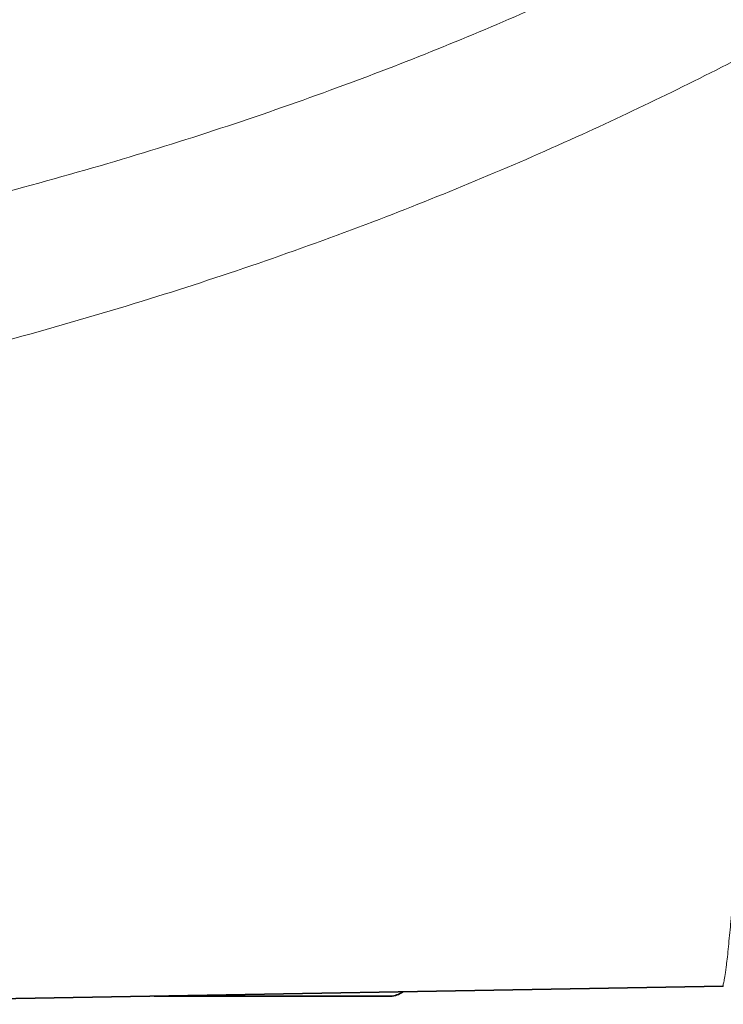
# Model space of a CAD drawing. Header units: millimetres. Extents: x 5 to 415, y 5 to 292.
# Tile 6 of 199: x 43.19 to 46.84, y 138.72 to 143.83. Entities that reach past the tile are written whole.
import ezdxf

# ---------------------------------------------------------------- set-up
doc = ezdxf.new("R2010")
doc.units = ezdxf.units.MM
doc.layers.add('Sichtbar (ISO)', color=7, linetype='Continuous', lineweight=35)
doc.layers.add('Sichtbar schmal (ISO)', color=7, linetype='Continuous', lineweight=18)

msp = doc.modelspace()

# ---------------------------------------------------------------- linework, layer by layer
at = {"layer": 'Sichtbar (ISO)'}
for p, q in [((43.71903683, 143.10228482), (43.71899247, 143.10228482)), ((46.83488269, 138.81421757), (41.43844137, 138.72002234)), ((43.88484905, 138.76272454), (45.11034042, 138.76272454))]:
    msp.add_line(p, q, dxfattribs=at)
msp.add_arc((45.11034042, 138.86272454), 0.1, 270, 309.18952308, dxfattribs=at)
at = {"layer": 'Sichtbar schmal (ISO)'}
for points, knots in [([(50.48228584, 146.91617137), (50.44007559, 146.87936162), (50.39785293, 146.84275975), (50.35561364, 146.80637566), (50.24122333, 146.70784211), (50.12670994, 146.61090651), (50.01205447, 146.51571661), (49.88474848, 146.41002391), (49.75726747, 146.30648371), (49.62965479, 146.20524411), (49.48674005, 146.09186484), (49.34366044, 145.9813714), (49.20055749, 145.87389652), (49.03732192, 145.7513014), (48.87405593, 145.63263507), (48.71102777, 145.51803678), (48.52033474, 145.38399188), (48.32997356, 145.25550844), (48.14078928, 145.13227268), (48.06368264, 145.08204496), (47.98677077, 145.03268896), (47.91008189, 144.98421301), (47.76450347, 144.89219114), (47.61953024, 144.80363241), (47.47462006, 144.7181798), (47.21830894, 144.56703475), (46.96221864, 144.42557322), (46.70342655, 144.2918522), (46.41219217, 144.14136785), (46.11754597, 144.00066161), (45.81498039, 143.86760808), (45.65303544, 143.79639262), (45.48881135, 143.7273866), (45.32158581, 143.66034757), (45.14981056, 143.59148461), (44.97497692, 143.52447885), (44.79727775, 143.45955617), (44.42483462, 143.32348347), (44.03978465, 143.19659542), (43.64429649, 143.08011095), (43.22418276, 142.95637343), (42.79229, 142.84437473), (42.35155115, 142.74527991)], [0.00000000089, 0.00000000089, 0.00000000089, 0.00000000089, 0.01646228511, 0.01646228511, 0.01646228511, 0.06104460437, 0.06104460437, 0.06104460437, 0.11054591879, 0.11054591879, 0.11054591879, 0.16598294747, 0.16598294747, 0.16598294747, 0.22921920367, 0.22921920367, 0.22921920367, 0.30318626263, 0.30318626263, 0.30318626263, 0.33333333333, 0.33333333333, 0.33333333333, 0.39056149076, 0.39056149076, 0.39056149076, 0.49178429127, 0.49178429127, 0.49178429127, 0.60569642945, 0.60569642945, 0.60569642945, 0.66666666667, 0.66666666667, 0.66666666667, 0.72929571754, 0.72929571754, 0.72929571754, 0.86056115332, 0.86056115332, 0.86056115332, 1, 1, 1, 1]), ([(42.48605845, 142.00153427), (42.93514906, 142.10852086), (43.78753472, 142.34024766), (44.98492287, 142.7511897), (46.04331867, 143.19160418), (46.74216602, 143.53235465), (47.09189633, 143.71704283), (47.13866646, 143.74195678)], [0.00000034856, 0.00000034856, 0.00000034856, 0.00000034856, 0.27896009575, 0.53275980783, 0.76214634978, 0.96812668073, 0.99999987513, 0.99999987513, 0.99999987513, 0.99999987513]), ([(46.96201516, 139.92644533), (46.94983904, 139.82322235), (46.9387583, 139.72709625), (46.92882052, 139.64062186), (46.92071229, 139.57006756), (46.91336731, 139.50593095), (46.9068456, 139.4490381), (46.90385207, 139.42292376), (46.90104739, 139.39830997), (46.89840915, 139.37482732), (46.88979427, 139.29814755), (46.88297338, 139.23292226), (46.87693481, 139.17047937), (46.87585591, 139.15932283), (46.87480142, 139.14827743), (46.87376533, 139.13732505), (46.86986562, 139.09610135), (46.86615368, 139.05619281), (46.86264936, 139.02056247), (46.85885861, 138.9820198), (46.85531502, 138.94856513), (46.85199102, 138.92145433), (46.85160278, 138.91828781), (46.85121755, 138.91520612), (46.85083529, 138.91220929), (46.84836407, 138.89283563), (46.84601558, 138.8769352), (46.8439161, 138.86436264), (46.84178143, 138.85157936), (46.83990399, 138.84222345), (46.838388, 138.83526903), (46.83736428, 138.83057287), (46.83650539, 138.82696592), (46.83584744, 138.82417275), (46.83562016, 138.82320785), (46.83541752, 138.82234069), (46.83523888, 138.82155898), (46.8345886, 138.81871342), (46.83425625, 138.81699047), (46.83421576, 138.81590145), (46.83417732, 138.81486736), (46.83440208, 138.81440784), (46.8348688, 138.81422296), (46.83531453, 138.81404641), (46.83598094, 138.81412192), (46.83684981, 138.81425174)], [0, 0, 0, 0, 0.1101383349, 0.1101383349, 0.1101383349, 0.2, 0.2, 0.2, 0.2412473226, 0.2412473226, 0.2412473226, 0.375935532, 0.375935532, 0.375935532, 0.4, 0.4, 0.4, 0.4905763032, 0.4905763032, 0.4905763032, 0.5885560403, 0.5885560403, 0.5885560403, 0.6, 0.6, 0.6, 0.6739821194, 0.6739821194, 0.6739821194, 0.7492042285, 0.7492042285, 0.7492042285, 0.8, 0.8, 0.8, 0.8175472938, 0.8175472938, 0.8175472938, 0.8814222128, 0.8814222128, 0.8814222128, 0.9420753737, 0.9420753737, 0.9420753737, 1, 1, 1, 1])]:
    msp.add_open_spline(points, degree=3, knots=knots, dxfattribs=at)

doc.saveas('drawing.dxf')
